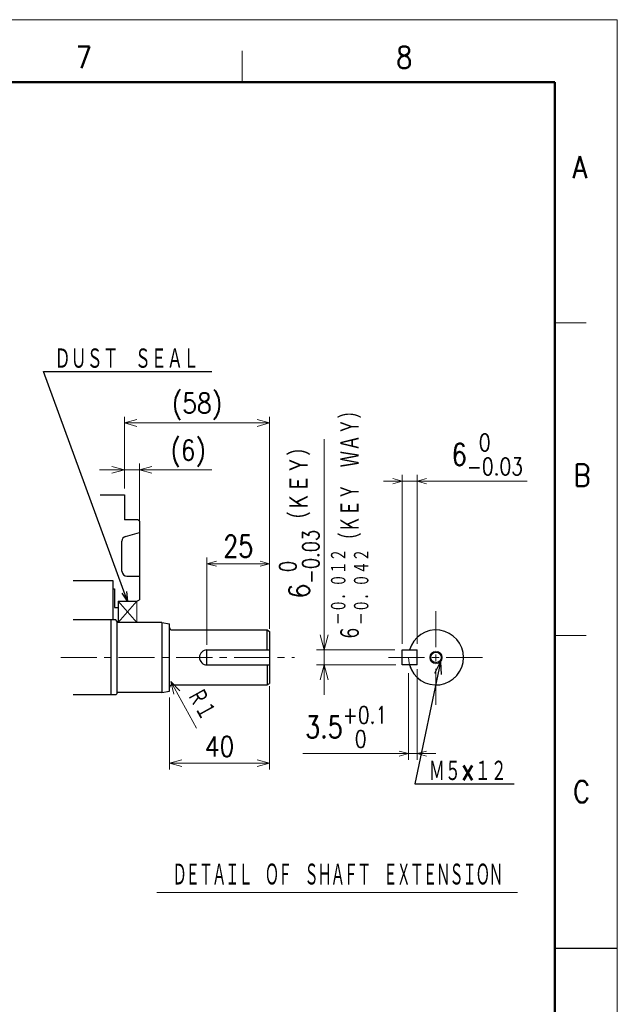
# Model space of a CAD drawing. Header units: millimetres. Extents: x 0 to 1071, y 0 to 742.
# Tile 126 of 126: x 811 to 1050, y 349 to 742. Entities that reach past the tile are written whole.
import ezdxf

# ---------------------------------------------------------------- set-up
doc = ezdxf.new("R2010")
doc.units = ezdxf.units.MM
doc.header["$LTSCALE"] = 0.454724
doc.linetypes.add('CENTER', pattern=[50.8, 31.75, -6.35, 6.35, -6.35])
doc.layers.add('NoLayerName_001', color=7, linetype='Continuous')
doc.layers.add('NoLayerName_002', color=7, linetype='Continuous')
doc.styles.get("Standard").update_dxf_attribs({"font": 'txt', "bigfont": 'extfont2'})
doc.dimstyles.get("Standard").update_dxf_attribs({"dimtxt": 2.5, "dimasz": 2.5, "dimexe": 1, "dimexo": 1, "dimtad": 1, "dimdec": 3, "dimzin": 0, "dimdsep": 46, "dimtxsty": 'Standard', "dimcen": 2.5, "dimadec": 3, "dimazin": 0, "dimtfac": 0.75, "dimtdec": 3, "dimtmove": 0, "dimatfit": 3, "dimfxl": 1, "dimarcsym": 0})

# ---------------------------------------------------------------- blocks, each defined once
blk = doc.blocks.new('_OPEN30')
at = {"color": 0, "linetype": 'ByBlock', "lineweight": -2}
for p, q in [((-1, 0.267949), (0, 0)), ((0, 0), (-1, -0.267949)), ((0, 0), (-1, 0))]:
    blk.add_line(p, q, dxfattribs=at)
blk = doc.blocks.new('*D115')
at = {"layer": 'Defpoints', "color": 0}
for p in [(970, 557.99), (964, 490.5), (970, 490.5)]:
    blk.add_point(p, dxfattribs=at)
at = {"layer": 'NoLayerName_001', "color": 0, "linetype": 'Continuous', "lineweight": 13}
for p, q in [((964, 493), (964, 560.49)), ((970, 493), (970, 560.49)), ((960.25, 557.99), (956.5, 557.99)), ((964, 557.99), (970, 557.99)), ((970, 557.99), (1014, 557.99)), ((973.75, 557.99), (977.5, 557.99))]:
    blk.add_line(p, q, dxfattribs=at)
at = {"layer": 'NoLayerName_001', "color": 0, "lineweight": 13, "xscale": 3.75, "yscale": 3.75, "zscale": 3.75}
blk.add_blockref('_OPEN30', (964, 557.99), dxfattribs=at)
at = {"layer": 'NoLayerName_001', "color": 0, "lineweight": 13, "xscale": 3.75, "yscale": 3.75, "zscale": 3.75, "rotation": 180}
blk.add_blockref('_OPEN30', (970, 557.99), dxfattribs=at)
at = {"layer": 'NoLayerName_001', "color": 0, "lineweight": 13, "insert": (998.03, 568.65), "char_height": 8.75, "attachment_point": 5}
blk.add_mtext('\\A1;\\W0.8000;6{\\H6.835500;\\S 0^ -0.03;}', dxfattribs=at)
blk = doc.blocks.new('*D116')
at = {"layer": 'Defpoints', "color": 0}
for p in [(970, 485.28), (966.5, 483.79), (966.5, 449.04)]:
    blk.add_point(p, dxfattribs=at)
at = {"layer": 'NoLayerName_001', "color": 0, "linetype": 'Continuous', "lineweight": 13}
for p, q in [((966.5, 481.29), (966.5, 446.54)), ((970, 482.78), (970, 446.54)), ((966.5, 449.04), (924.2, 449.04)), ((962.75, 449.04), (959, 449.04)), ((970, 449.04), (966.5, 449.04)), ((973.75, 449.04), (977.5, 449.04))]:
    blk.add_line(p, q, dxfattribs=at)
at = {"layer": 'NoLayerName_001', "color": 0, "lineweight": 13, "xscale": 3.75, "yscale": 3.75, "zscale": 3.75}
blk.add_blockref('_OPEN30', (966.5, 449.04), dxfattribs=at)
at = {"layer": 'NoLayerName_001', "color": 0, "lineweight": 13, "xscale": 3.75, "yscale": 3.75, "zscale": 3.75, "rotation": 180}
blk.add_blockref('_OPEN30', (970, 449.04), dxfattribs=at)
at = {"layer": 'NoLayerName_001', "color": 0, "lineweight": 13, "insert": (941.6, 459.7), "char_height": 8.75, "attachment_point": 5}
blk.add_mtext('\\A1;\\W0.8000;3.5{\\H6.835500;\\S+0.1^  0;}', dxfattribs=at)
blk = doc.blocks.new('*D117')
at = {"layer": 'Defpoints', "color": 0}
for p in [(932.75, 490.5), (964, 490.5), (964.5, 484.5)]:
    blk.add_point(p, dxfattribs=at)
at = {"layer": 'NoLayerName_002', "color": 0, "linetype": 'Continuous', "lineweight": 13}
for p, q in [((932.75, 490.5), (932.75, 574.72)), ((932.75, 496.5), (932.75, 502.5)), ((961, 490.5), (929.75, 490.5)), ((932.75, 484.5), (932.75, 490.5)), ((961.5, 484.5), (929.75, 484.5)), ((932.75, 478.5), (932.75, 472.5))]:
    blk.add_line(p, q, dxfattribs=at)
at = {"layer": 'NoLayerName_002', "color": 0, "lineweight": 13, "xscale": 6, "yscale": 6, "zscale": 6}
for p, rotation in [((932.75, 490.5), 270), ((932.75, 484.5), 90)]:
    blk.add_blockref('_OPEN30', p, dxfattribs=dict(at, rotation=rotation))
at = {"layer": 'NoLayerName_002', "color": 0, "lineweight": 13, "insert": (922.86, 543.35), "char_height": 8.4, "attachment_point": 5, "rotation": 90}
blk.add_mtext('\\A1;\\W0.8000;6{\\H6.562080;\\S 0^ -0.03;}（ＫＥＹ）    ', dxfattribs=at)
blk = doc.blocks.new('*D118')
at = {"layer": 'Defpoints', "color": 0}
for p in [(910.94, 478.58), (870.94, 474), (910.94, 445.25)]:
    blk.add_point(p, dxfattribs=at)
at = {"layer": 'NoLayerName_001', "color": 0, "linetype": 'Continuous', "lineweight": 13}
for p, q in [((910.94, 476.08), (910.94, 442.75)), ((870.94, 471.5), (870.94, 442.75)), ((875.94, 445.25), (905.94, 445.25))]:
    blk.add_line(p, q, dxfattribs=at)
at = {"layer": 'NoLayerName_001', "color": 0, "lineweight": 13, "xscale": 5, "yscale": 5, "zscale": 5, "rotation": 180}
blk.add_blockref('_OPEN30', (870.94, 445.25), dxfattribs=at)
at = {"layer": 'NoLayerName_001', "color": 0, "lineweight": 13, "xscale": 5, "yscale": 5, "zscale": 5}
blk.add_blockref('_OPEN30', (910.94, 445.25), dxfattribs=at)
at = {"layer": 'NoLayerName_001', "color": 0, "lineweight": 13, "insert": (890.94, 451.92), "char_height": 8, "attachment_point": 5}
blk.add_mtext('\\W0.8594;40', dxfattribs=at)
blk = doc.blocks.new('*D128')
at = {"layer": 'Defpoints', "color": 0}
for p in [(885.94, 525), (910.94, 496.42), (885.94, 490)]:
    blk.add_point(p, dxfattribs=at)
at = {"layer": 'NoLayerName_001', "color": 0, "linetype": 'Continuous', "lineweight": 13}
for p, q in [((885.94, 492.5), (885.94, 527.5)), ((907.19, 525), (889.69, 525)), ((910.94, 498.92), (910.94, 527.5))]:
    blk.add_line(p, q, dxfattribs=at)
at = {"layer": 'NoLayerName_001', "color": 0, "lineweight": 13, "xscale": 3.75, "yscale": 3.75, "zscale": 3.75, "rotation": 180}
blk.add_blockref('_OPEN30', (885.94, 525), dxfattribs=at)
at = {"layer": 'NoLayerName_001', "color": 0, "lineweight": 13, "xscale": 3.75, "yscale": 3.75, "zscale": 3.75}
blk.add_blockref('_OPEN30', (910.94, 525), dxfattribs=at)
at = {"layer": 'NoLayerName_001', "color": 0, "lineweight": 13, "insert": (898.44, 531.97), "char_height": 8.75, "attachment_point": 5}
blk.add_mtext('\\W0.8000;25', dxfattribs=at)
blk = doc.blocks.new('*D129')
at = {"layer": 'Defpoints', "color": 0}
for p in [(858.94, 562.5), (852.94, 552.5), (858.94, 537.5)]:
    blk.add_point(p, dxfattribs=at)
at = {"layer": 'NoLayerName_001', "color": 0, "linetype": 'Continuous', "lineweight": 13}
for p, q in [((852.94, 555), (852.94, 565)), ((858.94, 540), (858.94, 565)), ((847.94, 562.5), (842.94, 562.5)), ((852.94, 562.5), (858.94, 562.5)), ((858.94, 562.5), (887.84, 562.5)), ((863.94, 562.5), (868.94, 562.5))]:
    blk.add_line(p, q, dxfattribs=at)
at = {"layer": 'NoLayerName_001', "color": 0, "lineweight": 13, "xscale": 5, "yscale": 5, "zscale": 5}
blk.add_blockref('_OPEN30', (852.94, 562.5), dxfattribs=at)
at = {"layer": 'NoLayerName_001', "color": 0, "lineweight": 13, "xscale": 5, "yscale": 5, "zscale": 5, "rotation": 180}
blk.add_blockref('_OPEN30', (858.94, 562.5), dxfattribs=at)
at = {"layer": 'NoLayerName_001', "color": 0, "lineweight": 13, "insert": (878.39, 569.08), "char_height": 8, "attachment_point": 5}
blk.add_mtext('\\W0.8594;(6)', dxfattribs=at)
blk = doc.blocks.new('*D130')
at = {"layer": 'Defpoints', "color": 0}
for p in [(910.94, 581.25), (852.94, 552.5), (910.94, 496.42)]:
    blk.add_point(p, dxfattribs=at)
at = {"layer": 'NoLayerName_001', "color": 0, "linetype": 'Continuous', "lineweight": 13}
for p, q in [((852.94, 555), (852.94, 583.75)), ((910.94, 498.92), (910.94, 583.75)), ((857.94, 581.25), (905.94, 581.25))]:
    blk.add_line(p, q, dxfattribs=at)
at = {"layer": 'NoLayerName_001', "color": 0, "lineweight": 13, "xscale": 5, "yscale": 5, "zscale": 5, "rotation": 180}
blk.add_blockref('_OPEN30', (852.94, 581.25), dxfattribs=at)
at = {"layer": 'NoLayerName_001', "color": 0, "lineweight": 13, "xscale": 5, "yscale": 5, "zscale": 5}
blk.add_blockref('_OPEN30', (910.94, 581.25), dxfattribs=at)
at = {"layer": 'NoLayerName_001', "color": 0, "lineweight": 13, "insert": (881.94, 587.83), "char_height": 8, "attachment_point": 5}
blk.add_mtext('\\W0.8594;(58)', dxfattribs=at)
blk = doc.blocks.new('DIM_0001')
at = {"color": 3, "linetype": 'Continuous', "lineweight": 13}
blk.add_line((10.3, 0), (0, 18.59), dxfattribs=at)
blk.add_lwpolyline([(3.6, 14.86), (0, 18.59), (1.25, 13.56)], dxfattribs=at)
at = {"color": 3, "linetype": 'Continuous', "lineweight": 13, "width": 0.716146}
blk.add_text('Ｒ１', height=8, rotation=298.9943, dxfattribs=at).set_placement((5.82, 13.24))

msp = doc.modelspace()

# ---------------------------------------------------------------- linework, layer by layer
at = {"layer": 'NoLayerName_001', "color": 7, "linetype": 'Continuous', "lineweight": 13}
for p in [(0, 742.5), (1050, 0)]:
    msp.add_line(p, (1050, 742.5), dxfattribs=at)
at = {"layer": 'NoLayerName_001', "color": 2, "linetype": 'Continuous', "lineweight": 13}
for p, q in [((900, 717.5), (900, 730)), ((1025, 621.25), (1037.5, 621.25)), ((1037.5, 496.25), (1025, 496.25))]:
    msp.add_line(p, q, dxfattribs=at)
at = {"layer": 'NoLayerName_001', "color": 7, "linetype": 'Continuous', "lineweight": 50}
for p, q in [((62.5, 717.5), (1025, 717.5)), ((1025, 717.5), (1025, 25))]:
    msp.add_line(p, q, dxfattribs=at)
at = {"layer": 'NoLayerName_001', "color": 7, "linetype": 'Continuous', "lineweight": 25}
for p, q in [((843.1712, 552.5), (852.9412, 552.5)), ((852.9412, 552.5), (852.9412, 542.5)), ((858.4412, 542.5), (852.9412, 542.5)), ((858.9412, 542), (858.4412, 542.5)), ((858.9412, 542), (858.9412, 510.5774)), ((853.3917, 535.9144), (858.9412, 537.5)), ((851.9412, 522), (851.9412, 533.9914)), ((853.9412, 520), (858.9412, 520)), ((848.4411, 518.2), (832.4412, 518.2)), ((848.4411, 502.5), (848.4411, 518.2)), ((848.4411, 515), (848.9411, 515)), ((848.9412, 515), (848.9412, 507.5)), ((850.4412, 510), (850.4412, 501.5)), ((850.4412, 510), (857.9412, 510)), ((857.9412, 510), (858.9412, 510.5774)), ((848.9412, 507.5), (850.4412, 507.5)), ((849.4412, 502.5), (832.4412, 502.5)), ((847.4412, 502.5), (847.4412, 472.5)), ((849.9412, 502), (849.4412, 502.5)), ((849.9412, 502), (849.9412, 473)), ((867.9412, 501.5), (849.9412, 501.5)), ((867.9412, 501.5), (867.9412, 473.5)), ((867.9412, 501.5), (870.9412, 501)), ((870.9412, 474), (870.9412, 501)), ((871.9412, 498.5), (909.9412, 498.5)), ((909.9412, 498.5), (910.9412, 497.9226)), ((909.9412, 490.5), (909.9412, 498.5)), ((910.9412, 497.9226), (910.9412, 477.0774)), ((885.9412, 484.5), (885.9412, 490.5)), ((885.9412, 490.5), (910.9412, 490.5)), ((964, 490.5), (970, 490.5)), ((964, 484.5), (964, 490.5)), ((964, 490.5), (970, 490.5)), ((964, 484.5), (964, 490.5)), ((970, 484.5), (970, 490.5)), ((970, 484.5), (970, 490.5)), ((885.9412, 484.5), (910.9412, 484.5)), ((909.9412, 484.5), (909.9412, 476.5)), ((970, 484.5), (964, 484.5)), ((970, 484.5), (964, 484.5)), ((871.9412, 476.5), (909.9412, 476.5)), ((909.9412, 476.5), (910.9412, 477.0774)), ((849.4412, 472.5), (832.4412, 472.5)), ((849.4412, 472.5), (849.9412, 473)), ((867.9412, 473.5), (849.9412, 473.5)), ((867.9412, 473.5), (870.9412, 474)), ((1025, 371.25), (1050, 371.25))]:
    msp.add_line(p, q, dxfattribs=at)
at = {"layer": 'NoLayerName_001', "color": 4, "linetype": 'Continuous', "lineweight": 13}
for p, q in [((857.9412, 510), (850.4412, 501.5)), ((850.4412, 510), (857.9412, 501.5)), ((857.9412, 510), (857.9412, 501.5)), ((865.9068, 393.5533), (1010.1568, 393.5533))]:
    msp.add_line(p, q, dxfattribs=at)
at = {"layer": 'NoLayerName_001', "color": 4, "linetype": 'CENTER', "lineweight": 13}
for p, q in [((977.5, 468.5), (977.5, 506.5)), ((827.4412, 487.5), (920.9788, 487.5)), ((958.5, 487.5), (996.5, 487.5))]:
    msp.add_line(p, q, dxfattribs=at)
at = {"layer": 'NoLayerName_001', "color": 2, "linetype": 'Continuous', "lineweight": 13}
msp.add_circle((977.5, 487.5), 2.5, dxfattribs=at)
at = {"layer": 'NoLayerName_001', "color": 4, "linetype": 'Continuous', "lineweight": 13}
msp.add_circle((977.5, 487.5), 2.5, dxfattribs=at)
at = {"layer": 'NoLayerName_001', "color": 7, "linetype": 'Continuous', "lineweight": 25}
msp.add_circle((977.5, 487.5), 2.1, dxfattribs=at)
msp.add_circle((977.5, 487.5), 2.1, dxfattribs=at)
for centre, radius, start, end in [((853.9412, 533.9914), 2, 105.945396, 180), ((853.9412, 522), 2, 180, 270), ((871.9412, 499.5), 1, 180, 270), ((977.5, 487.5), 11, 195.82662, 164.17338), ((885.9412, 487.5), 3, 90, 270), ((871.9412, 475.5), 1, 90, 180)]:
    msp.add_arc(centre, radius, start, end, dxfattribs=at)
at = {"layer": 'NoLayerName_001', "color": 4, "linetype": 'Continuous', "lineweight": 13}
msp.add_arc((977.5, 487.5), 11, 180, 0, dxfattribs=at)

# ---------------------------------------------------------------- block references
at = {"layer": 'NoLayerName_001'}
msp.add_blockref('DIM_0001', (871.4564, 459.288), dxfattribs=at)

# ---------------------------------------------------------------- texts
at = {"layer": 'NoLayerName_001', "color": 2, "lineweight": 13}
for s, insert, char_height, attachment_point in [('\\A1;\\W0.8600;7', (833.4838, 723.0783), 8.75, 7), ('\\A1;\\W0.8600;8', (961.5798, 723.0783), 8.75, 7), ('\\A1;\\W0.8600;A', (1032.1394, 679.1608), 8.75, 7), ('\\A1;\\W0.8600;B', (1032.5414, 555.9737), 8.75, 7), ('\\A1;\\W0.8600;C', (1032.3423, 429.4806), 8.75, 7), ('\\A1;\\W0.5482;\\T0.9200;ＤＥＴＡＩＬ\u3000ＯＦ\u3000ＳＨＡＦＴ\u3000ＥＸＴＥＮＳＩＯＮ', (938.0318, 400.5631), 9.5, 5)]:
    msp.add_mtext(s, dxfattribs=dict(at, insert=insert, char_height=char_height, attachment_point=attachment_point))
at = {"layer": 'NoLayerName_001', "color": 3, "linetype": 'Continuous', "lineweight": 13, "char_height": 8.75, "attachment_point": 7}
for s, insert, line_spacing_factor in [('\\A1;\\W0.6667;ＤＵＳＴ\u3000ＳＥＡＬ', (825, 602.5), 0.771429), ('\\A1;\\W0.6667;Ｍ５×１２', (974.6377, 437.6603), 0.6)]:
    msp.add_mtext(s, dxfattribs=dict(at, insert=insert, line_spacing_factor=line_spacing_factor))
at = {"layer": 'NoLayerName_002', "color": 3, "lineweight": 13, "insert": (951.1031, 494), "char_height": 8.4, "attachment_point": 7, "rotation": 90.000003}
msp.add_mtext('\\A1;\\W0.7041;６{\\A1;\\H0.781x;\\S－０．０１２^ －０．０４２;}（ＫＥＹ\u3000ＷＡＹ）', dxfattribs=at)

# ---------------------------------------------------------------- dimensions: what is measured, and where the dimension line sits
at = {"layer": 'NoLayerName_001', "color": 3, "linetype": 'Continuous', "lineweight": 13}
for base, p1, p2, text, override, picture, middle in [((910.9412, 581.25), (852.9412, 552.5), (910.9412, 496.4226), '\\W0.8594;<>', {"dimtxt": 8, "dimasz": 5, "dimexe": 2.5, "dimexo": 2.5, "dimgap": 2.5, "dimdec": 0, "dimzin": 8, "dimpost": '(<>)', "dimblk": 'OPEN30', "dimclrd": 0, "dimclre": 0, "dimclrt": 0, "dimtp": 0, "dimtm": 0, "dimlwd": 13, "dimlwe": 13}, '*D130', (881.9412, 581.25)), ((970, 557.9862), (964, 490.5), (970, 490.5), '\\W0.8000;<>', {"dimtxt": 8.75, "dimasz": 3.75, "dimexe": 2.5, "dimexo": 2.5, "dimgap": 2.5, "dimzin": 8, "dimblk": 'OPEN30', "dimclrd": 0, "dimclre": 0, "dimclrt": 0, "dimtol": 1, "dimtp": 0, "dimtm": 0.03, "dimtfac": 0.7812, "dimtolj": 1, "dimlwd": 13, "dimlwe": 13}, '*D115', (998.0302, 557.9862)), ((858.9412, 562.5), (852.9412, 552.5), (858.9412, 537.5), '\\W0.8594;<>', {"dimtxt": 8, "dimasz": 5, "dimexe": 2.5, "dimexo": 2.5, "dimgap": 2.5, "dimdec": 0, "dimzin": 8, "dimpost": '(<>)', "dimblk": 'OPEN30', "dimclrd": 0, "dimclre": 0, "dimclrt": 0, "dimtp": 0, "dimtm": 0, "dimlwd": 13, "dimlwe": 13}, '*D129', (878.392, 562.5)), ((910.9412, 445.25), (870.9412, 474), (910.9412, 478.5774), '\\W0.8594;<>', {"dimtxt": 8, "dimasz": 5, "dimexe": 2.5, "dimexo": 2.5, "dimgap": 2.5, "dimdec": 0, "dimzin": 8, "dimblk": 'OPEN30', "dimclrd": 0, "dimclre": 0, "dimclrt": 0, "dimtp": 0, "dimtm": 0, "dimlwd": 13, "dimlwe": 13}, '*D118', (890.9412, 445.25))]:
    dim = msp.add_linear_dim(base=base, p1=p1, p2=p2, text=text, dimstyle='Standard', override=override, dxfattribs=at)
    dim.commit()
    dim.dimension.update_dxf_attribs({"geometry": picture, "text_midpoint": middle, "dimtype": 160})
for base, p1, p2, override, picture, middle in [((885.9412, 525), (910.9412, 496.4226), (885.9412, 490), {"dimtxt": 8.75, "dimasz": 3.75, "dimexe": 2.5, "dimexo": 2.5, "dimgap": 2.5, "dimzin": 8, "dimblk": 'OPEN30', "dimclrd": 0, "dimclre": 0, "dimclrt": 0, "dimtp": 0, "dimtm": 0, "dimlwd": 13, "dimlwe": 13}, '*D128', (898.4412, 525)), ((966.5, 449.0374), (970, 485.2844), (966.5, 483.7913), {"dimtxt": 8.75, "dimasz": 3.75, "dimexe": 2.5, "dimexo": 2.5, "dimgap": 2.5, "dimzin": 8, "dimblk": 'OPEN30', "dimclrd": 0, "dimclre": 0, "dimclrt": 0, "dimtol": 1, "dimtp": 0.1, "dimtm": 0, "dimtfac": 0.7812, "dimtdec": 1, "dimtolj": 1, "dimlwd": 13, "dimlwe": 13}, '*D116', (941.5989, 449.0374))]:
    dim = msp.add_linear_dim(base=base, p1=p1, p2=p2, angle=180, text='\\W0.8000;<>', dimstyle='Standard', override=override, dxfattribs=at)
    dim.commit()
    dim.dimension.update_dxf_attribs({"geometry": picture, "text_midpoint": middle, "dimtype": 160})
at = {"layer": 'NoLayerName_002', "color": 3, "linetype": 'Continuous', "lineweight": 13}
dim = msp.add_linear_dim(base=(932.75, 490.5), p1=(964.5, 484.5), p2=(964, 490.5), angle=90, text='\\W0.8000;<>', dimstyle='Standard', override={"dimtxt": 8.4, "dimasz": 6, "dimexe": 3, "dimexo": 3, "dimgap": 1.499999, "dimdec": 0, "dimzin": 8, "dimpost": '<>（ＫＥＹ）    ', "dimblk": 'OPEN30', "dimclrd": 0, "dimclre": 0, "dimclrt": 0, "dimtol": 1, "dimtp": 0, "dimtm": 0.03, "dimtfac": 0.7812, "dimtolj": 1, "dimlwd": 13, "dimlwe": 13}, dxfattribs=at)
dim.commit()
dim.dimension.update_dxf_attribs({"geometry": '*D117', "text_midpoint": (932.75, 543.349), "dimtype": 160})

# ---------------------------------------------------------------- leaders
at = {"layer": 'NoLayerName_001', "color": 3, "linetype": 'Continuous', "lineweight": 13, "annotation_type": 0, "has_hookline": 1, "hookline_direction": 0}
for points, override, text_width in [([(854.1912, 510), (820.625, 601.875), (824.375, 601.875)], {"dimtxt": 8.75, "dimasz": 3.75, "dimldrblk": 'OPEN30'}, 62.904), ([(979.344, 485.812), (969.0127, 437.0353), (974.0127, 437.0353)], {"dimtxt": 8.75, "dimasz": 5, "dimldrblk": 'OPEN30'}, 34.1675)]:
    msp.add_leader(points, dimstyle='Standard', override=override, dxfattribs=dict(at, text_width=text_width))

doc.saveas('drawing.dxf')
